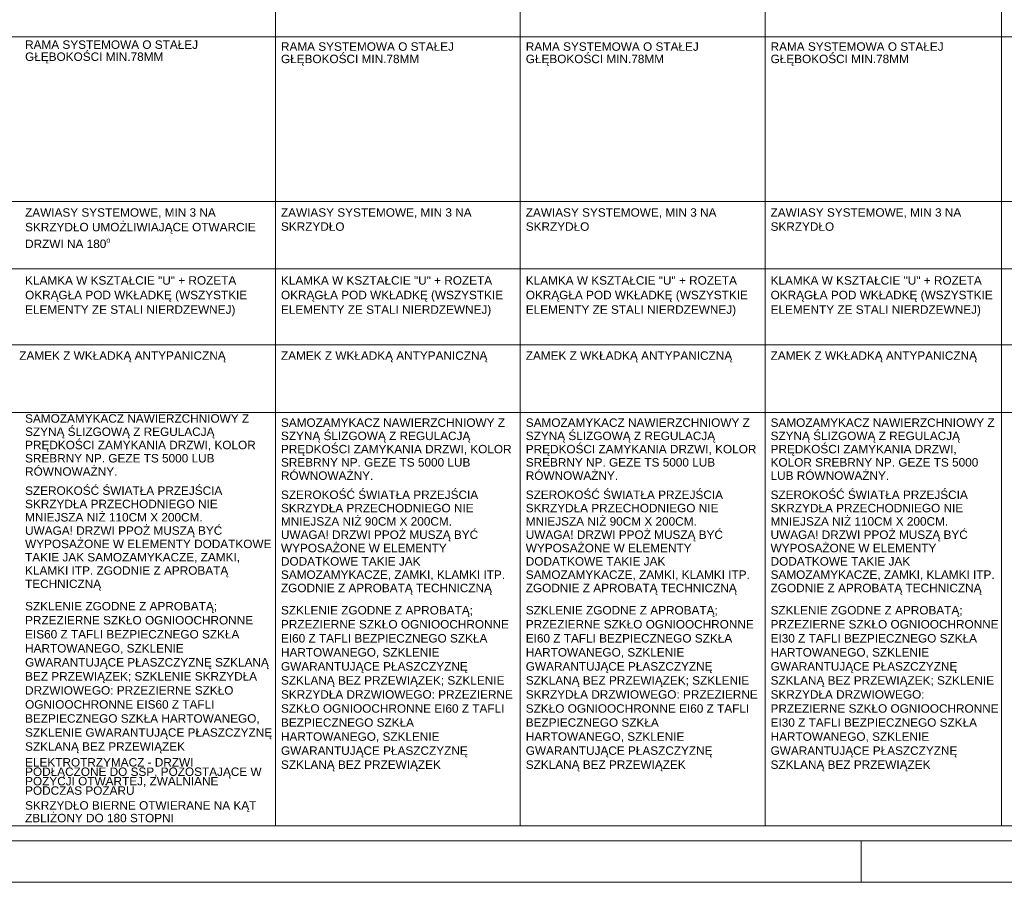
# Paper-space layout 'A-57 ZESTAWIENIE STOLARKI PROJEKTOWANEJ' of a CAD drawing. Header units: millimetres. Extents: x 0 to 900, y 0 to 1010.
# Tile 8 of 63: x 260 to 377, y 0 to 102. Entities that reach past the tile are written whole.
import ezdxf
from ezdxf.xclip import XClip

# ---------------------------------------------------------------- set-up
doc = ezdxf.new("R2010")
doc.units = ezdxf.units.MM
doc.header["$MEASUREMENT"] = 0
doc.header["$XCLIPFRAME"] = 0
for name, color, linetype, lineweight, true_color in [('0_Nr_pióra__7', 7, 'Continuous', 18, 0x171717), ('0_Nr_pióra__94', 7, 'Continuous', 5, 0x3b3b3b), ('A_Arkusz_Nr_pióra__237', 7, 'Continuous', 5, 0x343434)]:
    doc.layers.add(name, color=color, linetype=linetype, lineweight=lineweight, true_color=true_color)
doc.layers.add('A_Arkusz_Nr_pióra__1', color=7, linetype='Continuous', lineweight=20)
doc.layers.add('A_podrys', color=7, linetype='Continuous')
doc.styles.add('STYL_AUTOMATYCZNY_1', font='arial.ttf')

# ---------------------------------------------------------------- blocks, each defined once
blk = doc.blocks.new('Rysunek_1_1', base_point=(-2089.9, -1946.74))
at = {"layer": '0_Nr_pióra__94', "color": 250, "linetype": 'Continuous', "lineweight": 5, "true_color": 0x3b3b3b}
for p, q in [((290.6, 199.08), (290.6, 6.68)), ((319.6, 199.08), (319.6, 6.68)), ((348.6, 199.08), (348.6, 6.68)), ((376.6, 199.08), (376.6, 6.68)), ((74.6, 100.18), (793.6, 100.18)), ((74.6, 80.68), (793.6, 80.68)), ((78.6, 72.68), (793.6, 72.68)), ((78.6, 63.68), (793.6, 63.68)), ((78.6, 55.68), (793.6, 55.68)), ((60.27, 6.68), (793.6, 6.68))]:
    blk.add_line(p, q, dxfattribs=at)
at = {"layer": '0_Nr_pióra__7', "color": 250, "linetype": 'Continuous', "lineweight": 18, "true_color": 0x171717, "char_height": 1, "attachment_point": 1, "style": 'STYL_AUTOMATYCZNY_1'}
for s, insert, width, line_spacing_factor in [('\\A1;{\\pql;\\fArial|b0|i0|c238|p0;\\W1.000000;RAMA SYSTEMOWA O STAŁEJ GŁĘBOKOŚCI MIN.78MM}', (260.95, 99.76), 29.4591, 0.859401), ('\\A1;{\\pql;\\fArial|b0|i0|c238|p0;\\W1.000000;RAMA SYSTEMOWA O STAŁEJ GŁĘBOKOŚCI MIN.78MM}', (291.26, 99.53), 27.5, 0.877885), ('\\A1;{\\pql;\\fArial|b0|i0|c238|p0;\\W1.000000;RAMA SYSTEMOWA O STAŁEJ GŁĘBOKOŚCI MIN.78MM}', (320.26, 99.53), 27.5, 0.877885), ('\\A1;{\\pql;\\fArial|b0|i0|c238|p0;\\W1.000000;RAMA SYSTEMOWA O STAŁEJ GŁĘBOKOŚCI MIN.78MM}', (349.26, 99.53), 27, 0.877885), ('\\A1;{\\pql;\\fArial|b0|i0|c238|p0;\\W1.000000;ZAWIASY SYSTEMOWE, MIN 3 NA SKRZYDŁO UMOŻLIWIAJĄCE OTWARCIE DRZWI NA 180\\fArial|b0|i0|c238|p0;\\H0.942857x;\\W1.000000;\\A1{\\H.66x;\\So^  ;}\\fArial|b0|i0|c238|p0;\\H1.060606x;\\W1.000000; }', (260.95, 79.87), 29.4591, 1.039307), ('\\A1;{\\pql;\\fArial|b0|i0|c238|p0;\\W1.000000;ZAWIASY SYSTEMOWE, MIN 3 NA \\fArial|b0|i0|c238|p0;\\W1.000000;SKRZYDŁO}', (291.26, 79.87), 27.5, 1.001649), ('\\A1;{\\pql;\\fArial|b0|i0|c238|p0;\\W1.000000;ZAWIASY SYSTEMOWE, MIN 3 NA \\fArial|b0|i0|c238|p0;\\W1.000000;SKRZYDŁO}', (320.26, 79.87), 27.5, 1.001649), ('\\A1;{\\pql;\\fArial|b0|i0|c238|p0;\\W1.000000;ZAWIASY SYSTEMOWE, MIN 3 NA \\fArial|b0|i0|c238|p0;\\W1.000000;SKRZYDŁO}', (349.26, 79.87), 27, 1.001649), ('\\A1;{\\pql;\\fArial|b0|i0|c238|p0;\\W1.000000;KLAMKA W KSZTAŁCIE "U" + ROZETA OKRĄGŁA POD WKŁADKĘ (WSZYSTKIE ELEMENTY ZE STALI NIERDZEWNEJ)}', (260.95, 71.82), 29.4591, 1.036028), ('\\A1;{\\pql;\\fArial|b0|i0|c238|p0;\\W1.000000;KLAMKA W KSZTAŁCIE "U" + ROZETA \\fArial|b0|i0|c238|p0;\\W1.000000;OKRĄGŁA POD WKŁADKĘ (WSZYSTKIE \\fArial|b0|i0|c238|p0;\\W1.000000;ELEMENTY ZE STALI NIERDZEWNEJ)}', (291.26, 71.82), 27.5, 1.036028), ('\\A1;{\\pql;\\fArial|b0|i0|c238|p0;\\W1.000000;KLAMKA W KSZTAŁCIE "U" + ROZETA \\fArial|b0|i0|c238|p0;\\W1.000000;OKRĄGŁA POD WKŁADKĘ (WSZYSTKIE \\fArial|b0|i0|c238|p0;\\W1.000000;ELEMENTY ZE STALI NIERDZEWNEJ)}', (320.26, 71.82), 27.5, 1.036028), ('\\A1;{\\pql;\\fArial|b0|i0|c238|p0;\\W1.000000;KLAMKA W KSZTAŁCIE "U" + ROZETA \\fArial|b0|i0|c238|p0;\\W1.000000;OKRĄGŁA POD WKŁADKĘ (WSZYSTKIE \\fArial|b0|i0|c238|p0;\\W1.000000;ELEMENTY ZE STALI NIERDZEWNEJ)}', (349.26, 71.82), 27, 1.036028), ('\\A1;{\\pql;\\fArial|b0|i0|c238|p0;\\W1.000000;SAMOZAMYKACZ NAWIERZCHNIOWY Z SZYNĄ ŚLIZGOWĄ Z REGULACJĄ PRĘDKOŚCI ZAMYKANIA DRZWI, KOLOR SREBRNY NP. GEZE TS 5000 LUB RÓWNOWAŻNY.}', (260.95, 55.46), 29.4591, 0.941901), ('\\A1;{\\pql;\\fArial|b0|i0|c238|p0;\\W1.000000;SAMOZAMYKACZ NAWIERZCHNIOWY Z SZYNĄ ŚLIZGOWĄ Z REGULACJĄ PRĘDKOŚCI ZAMYKANIA DRZWI, KOLOR SREBRNY NP. GEZE TS 5000 LUB RÓWNOWAŻNY.}', (291.26, 54.97), 27.4992, 0.941901), ('\\A1;{\\pql;\\fArial|b0|i0|c238|p0;\\W1.000000;SAMOZAMYKACZ NAWIERZCHNIOWY Z SZYNĄ ŚLIZGOWĄ Z REGULACJĄ PRĘDKOŚCI ZAMYKANIA DRZWI, KOLOR SREBRNY NP. GEZE TS 5000 LUB RÓWNOWAŻNY.}', (320.26, 54.97), 27.4992, 0.941901), ('\\A1;{\\pql;\\fArial|b0|i0|c238|p0;\\W1.000000;SAMOZAMYKACZ NAWIERZCHNIOWY Z SZYNĄ ŚLIZGOWĄ Z REGULACJĄ PRĘDKOŚCI ZAMYKANIA DRZWI, KOLOR SREBRNY NP. GEZE TS 5000 LUB RÓWNOWAŻNY.}', (349.26, 54.97), 26.9992, 0.941901), ('\\A1;{\\pql;\\fArial|b0|i0|c238|p0;\\W1.000000;SZEROKOŚĆ ŚWIATŁA PRZEJŚCIA SKRZYDŁA PRZECHODNIEGO NIE MNIEJSZA NIŻ 110CM X 200CM.\\P\\pql;\\fArial|b0|i0|c238|p0;\\W1.000000;UWAGA! DRZWI PPOŻ MUSZĄ BYĆ WYPOSAŻONE W ELEMENTY DODATKOWE TAKIE JAK SAMOZAMYKACZE, ZAMKI, KLAMKI ITP. ZGODNIE Z APROBATĄ TECHNICZNĄ}', (260.95, 46.91), 29.4591, 0.946258), ('\\A1;{\\pql;\\fArial|b0|i0|c238|p0;\\W1.000000;SZEROKOŚĆ ŚWIATŁA PRZEJŚCIA SKRZYDŁA PRZECHODNIEGO NIE MNIEJSZA NIŻ 90CM X 200CM.\\P\\pql;\\fArial|b0|i0|c238|p0;\\W1.000000;UWAGA! DRZWI PPOŻ MUSZĄ BYĆ WYPOSAŻONE W ELEMENTY DODATKOWE TAKIE JAK SAMOZAMYKACZE, ZAMKI, KLAMKI ITP. ZGODNIE Z APROBATĄ TECHNICZNĄ}', (291.26, 46.42), 27.4992, 0.946258), ('\\A1;{\\pql;\\fArial|b0|i0|c238|p0;\\W1.000000;SZEROKOŚĆ ŚWIATŁA PRZEJŚCIA SKRZYDŁA PRZECHODNIEGO NIE MNIEJSZA NIŻ 90CM X 200CM.\\P\\pql;\\fArial|b0|i0|c238|p0;\\W1.000000;UWAGA! DRZWI PPOŻ MUSZĄ BYĆ WYPOSAŻONE W ELEMENTY DODATKOWE TAKIE JAK SAMOZAMYKACZE, ZAMKI, KLAMKI ITP. ZGODNIE Z APROBATĄ TECHNICZNĄ}', (320.26, 46.42), 27.4992, 0.946258), ('\\A1;{\\pql;\\fArial|b0|i0|c238|p0;\\W1.000000;SZEROKOŚĆ ŚWIATŁA PRZEJŚCIA SKRZYDŁA PRZECHODNIEGO NIE MNIEJSZA NIŻ 110CM X 200CM.\\P\\pql;\\fArial|b0|i0|c238|p0;\\W1.000000;UWAGA! DRZWI PPOŻ MUSZĄ BYĆ WYPOSAŻONE W ELEMENTY DODATKOWE TAKIE JAK SAMOZAMYKACZE, ZAMKI, KLAMKI ITP. ZGODNIE Z APROBATĄ TECHNICZNĄ}', (349.26, 46.42), 26.9992, 0.946258), ('\\A1;{\\pql;\\fArial|b0|i0|c238|p0;\\W1.000000;SZKLENIE ZGODNE Z APROBATĄ; PRZEZIERNE SZKŁO OGNIOOCHRONNE EIS60 Z TAFLI BEZPIECZNEGO SZKŁA HARTOWANEGO, SZKLENIE GWARANTUJĄCE PŁASZCZYZNĘ SZKLANĄ BEZ PRZEWIĄZEK; SZKLENIE SKRZYDŁA DRZWIOWEGO: PRZEZIERNE SZKŁO OGNIOOCHRONNE EIS60 Z TAFLI BEZPIECZNEGO SZKŁA HARTOWANEGO, SZKLENIE GWARANTUJĄCE PŁASZCZYZNĘ SZKLANĄ BEZ PRZEWIĄZEK}', (260.95, 33.22), 29.4591, 0.997668), ('\\A1;{\\pql;\\fArial|b0|i0|c238|p0;\\W1.000000;SZKLENIE ZGODNE Z APROBATĄ; PRZEZIERNE SZKŁO OGNIOOCHRONNE EI60 Z TAFLI BEZPIECZNEGO SZKŁA HARTOWANEGO, SZKLENIE GWARANTUJĄCE PŁASZCZYZNĘ SZKLANĄ BEZ PRZEWIĄZEK; SZKLENIE SKRZYDŁA DRZWIOWEGO: PRZEZIERNE SZKŁO OGNIOOCHRONNE EI60 Z TAFLI BEZPIECZNEGO SZKŁA HARTOWANEGO, SZKLENIE GWARANTUJĄCE PŁASZCZYZNĘ SZKLANĄ BEZ PRZEWIĄZEK}', (291.26, 32.74), 27.4992, 0.997786), ('\\A1;{\\pql;\\fArial|b0|i0|c238|p0;\\W1.000000;SZKLENIE ZGODNE Z APROBATĄ; PRZEZIERNE SZKŁO OGNIOOCHRONNE EI60 Z TAFLI BEZPIECZNEGO SZKŁA HARTOWANEGO, SZKLENIE GWARANTUJĄCE PŁASZCZYZNĘ SZKLANĄ BEZ PRZEWIĄZEK; SZKLENIE SKRZYDŁA DRZWIOWEGO: PRZEZIERNE SZKŁO OGNIOOCHRONNE EI60 Z TAFLI BEZPIECZNEGO SZKŁA HARTOWANEGO, SZKLENIE GWARANTUJĄCE PŁASZCZYZNĘ SZKLANĄ BEZ PRZEWIĄZEK}', (320.26, 32.74), 27.4992, 0.997786), ('\\A1;{\\pql;\\fArial|b0|i0|c238|p0;\\W1.000000;SZKLENIE ZGODNE Z APROBATĄ; PRZEZIERNE SZKŁO OGNIOOCHRONNE EI30 Z TAFLI BEZPIECZNEGO SZKŁA HARTOWANEGO, SZKLENIE GWARANTUJĄCE PŁASZCZYZNĘ SZKLANĄ BEZ PRZEWIĄZEK; SZKLENIE SKRZYDŁA DRZWIOWEGO: PRZEZIERNE SZKŁO OGNIOOCHRONNE EI30 Z TAFLI BEZPIECZNEGO SZKŁA HARTOWANEGO, SZKLENIE GWARANTUJĄCE PŁASZCZYZNĘ SZKLANĄ BEZ PRZEWIĄZEK}', (349.26, 32.74), 26.9992, 0.997786), ('\\A1;{\\pql;\\fArial|b0|i0|c238|p0;\\W1.000000;ELEKTROTRZYMACZ - DRZWI PODŁĄCZONE DO SSP, POZOSTAJĄCE W POZYCJI OTWARTEJ, ZWALNIANE PODCZAS POŻARU}', (260.95, 14.72), 29.4591, 0.669731), ('\\A1;{\\pql;\\fArial|b0|i0|c238|p0;\\W1.000000;SKRZYDŁO BIERNE OTWIERANE NA KĄT ZBLIŻONY DO 180 STOPNI}', (260.95, 9.61), 29.4591, 0.89768)]:
    blk.add_mtext(s, dxfattribs=dict(at, insert=insert, width=width, line_spacing_factor=line_spacing_factor))
for insert in [(260.26, 62.91), (291.26, 62.91), (320.26, 62.91), (349.26, 62.91)]:
    blk.add_mtext('\\A1;{\\pql;\\fArial|b0|i0|c238|p0;\\W1.000000;ZAMEK \\fArial|b0|i0|c238|p0;\\W1.000000;Z\\fArial|b0|i0|c238|p0;\\W1.000000; WKŁADKĄ\\fArial|b0|i0|c238|p0;\\W1.000000; ANTYPANICZNĄ}', dxfattribs=dict(at, insert=insert))

psp = doc.layouts.new('A-57 ZESTAWIENIE STOLARKI PROJEKTOWANEJ')

# ---------------------------------------------------------------- linework, layer by layer
at = {"layer": 'A_Arkusz_Nr_pióra__1', "color": 7, "linetype": 'Continuous', "lineweight": 20}
psp.add_line((895.1, 4.9), (29.9, 4.9), dxfattribs=at)
at = {"layer": 'A_Arkusz_Nr_pióra__1', "color": 7, "linetype": 'Continuous', "lineweight": 20, "flags": 128}
psp.add_lwpolyline([(0, 1010), (900, 1010), (900, 0), (0, 0)], close=True, dxfattribs=at)
at = {"layer": 'A_Arkusz_Nr_pióra__237', "color": 250, "linetype": 'Continuous', "lineweight": 5, "true_color": 0x343434}
psp.add_line((360, 0), (360, 4.9), dxfattribs=at)

# ---------------------------------------------------------------- block references
at = {"layer": 'A_podrys', "color": 37, "linetype": 'Continuous', "lineweight": 5, "true_color": 0x656532}
ref = psp.add_blockref('Rysunek_1_1', (-2089.9, -1946.74), dxfattribs=at)
XClip(ref).set_block_clipping_path([(28.6628210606, 4.9003190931), (892.6953650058, 1005.4179299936)])

doc.saveas('drawing.dxf')
